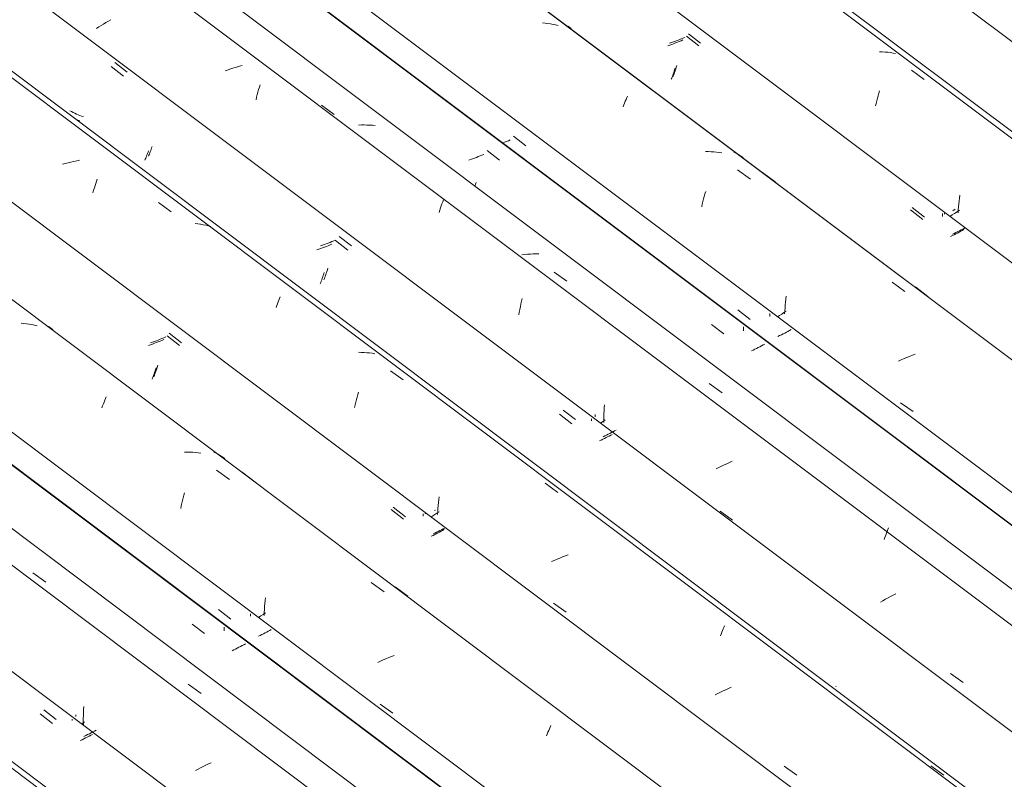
# Model space of a CAD drawing. Header units: metres. Extents: x 6.5 to 21.8, y 0.9 to 11.2.
# Tile 77 of 112: x 14.709 to 15.45, y 7.471 to 8.042. Entities that reach past the tile are written whole.
import ezdxf

# ---------------------------------------------------------------- set-up
doc = ezdxf.new("R2010")
doc.units = ezdxf.units.M
doc.layers.add('A-GLAZ-CWMG', color=7, linetype='Continuous', lineweight=5)

# ---------------------------------------------------------------- blocks, each defined once
blk = doc.blocks.new('FP_72-ISO_02')
at = {"layer": 'A-GLAZ-CWMG'}
blk.add_line((17.5743, 5.32967), (13.32806, 8.51671), dxfattribs=at)
blk = doc.blocks.new('FP_73-ISO_02')
at = {"layer": 'A-GLAZ-CWMG', "color": 9, "true_color": 0xc0c0c0}
for p, q in [((14.72737, 7.52333), (14.73664, 7.51614)), ((14.75136, 7.51836), (14.75137, 7.5197)), ((14.76162, 7.50535), (14.76027, 7.50467)), ((14.76295, 7.50603), (14.76162, 7.50535)), ((14.76426, 7.50672), (14.76295, 7.50603)), ((14.76554, 7.50742), (14.76426, 7.50672)), ((14.7668, 7.50811), (14.76554, 7.50742)), ((14.75889, 7.504), (14.75749, 7.50333)), ((14.76027, 7.50467), (14.75889, 7.504))]:
    blk.add_line(p, q, dxfattribs=at)
blk = doc.blocks.new('FP_74-ISO_02')
at = {"layer": 'A-GLAZ-CWMG'}
blk.add_line((17.68687, 5.3928), (13.32806, 8.66433), dxfattribs=at)
blk = doc.blocks.new('FP_75-ISO_02')
at = {"layer": 'A-GLAZ-CWMG', "color": 9, "true_color": 0xc0c0c0}
for p, q in [((14.83892, 7.58785), (14.84818, 7.58066)), ((14.86294, 7.58288), (14.86296, 7.58421)), ((14.86296, 7.58421), (14.86295, 7.58553)), ((14.87663, 7.57166), (14.87541, 7.57102)), ((14.87782, 7.57231), (14.87663, 7.57166)), ((14.87899, 7.57296), (14.87782, 7.57231)), ((14.87035, 7.56847), (14.86904, 7.56785)), ((14.87165, 7.5691), (14.87035, 7.56847)), ((14.87292, 7.56973), (14.87165, 7.5691)), ((14.87418, 7.57037), (14.87292, 7.56973)), ((14.87541, 7.57102), (14.87418, 7.57037))]:
    blk.add_line(p, q, dxfattribs=at)
blk = doc.blocks.new('Rectangular Mullion - Telha Fibrocimento - Ondulada-1908998-ISO_02')
at = {"layer": 'A-GLAZ-CWMG'}
for p, q in [((17.74922, 5.42166), (13.32806, 8.73999)), ((17.74701, 5.42293), (13.32806, 8.73959))]:
    blk.add_line(p, q, dxfattribs=at)
for name in ['FP_72-ISO_02', 'FP_74-ISO_02', 'FP_75-ISO_02', 'FP_73-ISO_02']:
    blk.add_blockref(name, (0, 0), dxfattribs=at)
blk = doc.blocks.new('FP_86-ISO_02')
at = {"layer": 'A-GLAZ-CWMG'}
blk.add_line((17.57131, 5.32678), (13.32806, 8.51158), dxfattribs=at)
blk = doc.blocks.new('FP_87-ISO_02')
at = {"layer": 'A-GLAZ-CWMG', "color": 9, "true_color": 0xc0c0c0}
for p, q in [((14.72462, 7.52022), (14.73388, 7.51303)), ((14.74863, 7.51525), (14.74864, 7.5163)), ((14.76386, 7.50487), (14.76263, 7.5042)), ((14.7561, 7.50086), (14.75473, 7.50021)), ((14.75745, 7.50152), (14.7561, 7.50086)), ((14.75878, 7.50218), (14.75745, 7.50152)), ((14.76009, 7.50285), (14.75878, 7.50218)), ((14.76137, 7.50352), (14.76009, 7.50285)), ((14.76263, 7.5042), (14.76137, 7.50352))]:
    blk.add_line(p, q, dxfattribs=at)
blk = doc.blocks.new('FP_88-ISO_02')
at = {"layer": 'A-GLAZ-CWMG'}
blk.add_line((17.70532, 5.40644), (13.32806, 8.69181), dxfattribs=at)
at = {"layer": 'A-GLAZ-CWMG', "color": 9, "true_color": 0xc0c0c0}
for p, q in [((14.71914, 7.62639), (14.72879, 7.61949)), ((14.83599, 7.5426), (14.84563, 7.53568)), ((14.75709, 7.51907), (14.75715, 7.52132)), ((14.75715, 7.52132), (14.75725, 7.52356)), ((14.75725, 7.52356), (14.75738, 7.52579)), ((14.75684, 7.51352), (14.75567, 7.51266)), ((14.75802, 7.51437), (14.75684, 7.51352)), ((14.75706, 7.51682), (14.75709, 7.51907)), ((14.75706, 7.51458), (14.75706, 7.51682)), ((14.7571, 7.51233), (14.75706, 7.51458)), ((14.85132, 7.48265), (14.8493, 7.4817)), ((14.85335, 7.48357), (14.85132, 7.48265)), ((14.84338, 7.47873), (14.84145, 7.4777)), ((14.84533, 7.47974), (14.84338, 7.47873)), ((14.8473, 7.48074), (14.84533, 7.47974)), ((14.8493, 7.4817), (14.8473, 7.48074))]:
    blk.add_line(p, q, dxfattribs=at)
blk = doc.blocks.new('FP_89-ISO_02')
at = {"layer": 'A-GLAZ-CWMG', "color": 9, "true_color": 0xc0c0c0}
for p, q in [((14.85879, 7.59873), (14.86806, 7.59154)), ((14.88276, 7.59377), (14.88277, 7.59464)), ((14.88277, 7.59464), (14.88277, 7.59552)), ((14.89018, 7.57934), (14.88891, 7.57874)), ((14.89143, 7.57995), (14.89018, 7.57934)), ((14.89266, 7.58057), (14.89143, 7.57995)), ((14.89387, 7.58119), (14.89266, 7.58057)), ((14.89506, 7.58181), (14.89387, 7.58119)), ((14.89623, 7.58244), (14.89506, 7.58181)), ((14.89739, 7.58307), (14.89623, 7.58244)), ((14.89852, 7.5837), (14.89739, 7.58307))]:
    blk.add_line(p, q, dxfattribs=at)
blk = doc.blocks.new('FP_90-ISO_02')
at = {"layer": 'A-GLAZ-CWMG'}
blk.add_line((17.83587, 5.48084), (13.32806, 8.8642), dxfattribs=at)
at = {"layer": 'A-GLAZ-CWMG', "color": 9, "true_color": 0xc0c0c0}
for p, q in [((14.71241, 7.81396), (14.71037, 7.81412)), ((14.71443, 7.81374), (14.71241, 7.81396)), ((14.71644, 7.81347), (14.71443, 7.81374)), ((14.71842, 7.81314), (14.71644, 7.81347)), ((14.72038, 7.81276), (14.71842, 7.81314)), ((14.72231, 7.81232), (14.72038, 7.81276)), ((14.77326, 7.75623), (14.77379, 7.75757)), ((14.77379, 7.75757), (14.77431, 7.75886)), ((14.77107, 7.75042), (14.77162, 7.75194)), ((14.77162, 7.75194), (14.77217, 7.75342)), ((14.77217, 7.75342), (14.77272, 7.75485)), ((14.77272, 7.75485), (14.77326, 7.75623)), ((14.83531, 7.7172), (14.83321, 7.71719)), ((14.83739, 7.71715), (14.83531, 7.7172)), ((14.83945, 7.71705), (14.83739, 7.71715)), ((14.8415, 7.7169), (14.83945, 7.71705)), ((14.84353, 7.71669), (14.8415, 7.7169)), ((14.84553, 7.71642), (14.84353, 7.71669)), ((14.85734, 7.70352), (14.86695, 7.69656)), ((14.83177, 7.68089), (14.83227, 7.68283)), ((14.83227, 7.68283), (14.83278, 7.68473)), ((14.83278, 7.68473), (14.8333, 7.68661)), ((14.83037, 7.6749), (14.83082, 7.67692)), ((14.83082, 7.67692), (14.83129, 7.67892)), ((14.83129, 7.67892), (14.83177, 7.68089)), ((14.97377, 7.61905), (14.98337, 7.61207)), ((14.8935, 7.60104), (14.89369, 7.60326)), ((14.89369, 7.60326), (14.8939, 7.60548)), ((14.8939, 7.60548), (14.89415, 7.60768)), ((14.89061, 7.59394), (14.88888, 7.59273)), ((14.89239, 7.59515), (14.89061, 7.59394)), ((14.89421, 7.59636), (14.89239, 7.59515)), ((14.89314, 7.59433), (14.89323, 7.59657)), ((14.89323, 7.59657), (14.89335, 7.59881)), ((14.89335, 7.59881), (14.8935, 7.60104)), ((14.99108, 7.56425), (14.98898, 7.56346)), ((14.98073, 7.55995), (14.97871, 7.55901)), ((14.98277, 7.56087), (14.98073, 7.55995)), ((14.98482, 7.56176), (14.98277, 7.56087)), ((14.98689, 7.56262), (14.98482, 7.56176)), ((14.98898, 7.56346), (14.98689, 7.56262)), ((14.98042, 7.52761), (14.98996, 7.52088)), ((15.10563, 7.50371), (15.10617, 7.50513)), ((15.10617, 7.50513), (15.10671, 7.5065)), ((15.10671, 7.5065), (15.10724, 7.50782)), ((15.10724, 7.50782), (15.10776, 7.50909)), ((15.10776, 7.50909), (15.10827, 7.51032)), ((15.10827, 7.51032), (15.10877, 7.51149))]:
    blk.add_line(p, q, dxfattribs=at)
blk = doc.blocks.new('FP_91-ISO_02')
at = {"layer": 'A-GLAZ-CWMG', "color": 9, "true_color": 0xc0c0c0}
for p, q in [((14.8162, 7.8013), (14.81482, 7.80072)), ((14.81756, 7.80189), (14.8162, 7.8013)), ((14.82017, 7.80471), (14.82945, 7.79752)), ((14.8077, 7.79802), (14.80624, 7.79753)), ((14.80915, 7.79853), (14.8077, 7.79802)), ((14.81059, 7.79905), (14.80915, 7.79853)), ((14.81201, 7.79959), (14.81059, 7.79905)), ((14.81342, 7.80015), (14.81201, 7.79959)), ((14.81482, 7.80072), (14.81342, 7.80015)), ((14.81103, 7.77832), (14.8114, 7.77947)), ((14.8114, 7.77947), (14.81177, 7.78064)), ((14.80883, 7.77205), (14.80919, 7.77302)), ((14.80919, 7.77302), (14.80955, 7.77402)), ((14.80955, 7.77402), (14.80992, 7.77505)), ((14.80992, 7.77505), (14.81029, 7.77611)), ((14.81029, 7.77611), (14.81066, 7.7772)), ((14.81066, 7.7772), (14.81103, 7.77832)), ((14.98878, 7.67399), (14.99806, 7.6668)), ((15.01278, 7.66902), (15.01279, 7.66992)), ((15.01279, 7.66992), (15.01279, 7.67082)), ((15.02019, 7.6546), (15.01891, 7.654)), ((15.02145, 7.65522), (15.02019, 7.6546)), ((15.02269, 7.65583), (15.02145, 7.65522)), ((15.02391, 7.65646), (15.02269, 7.65583)), ((15.02511, 7.65708), (15.02391, 7.65646)), ((15.02629, 7.65771), (15.02511, 7.65708)), ((15.02744, 7.65834), (15.02629, 7.65771)), ((15.02858, 7.65897), (15.02744, 7.65834))]:
    blk.add_line(p, q, dxfattribs=at)
blk = doc.blocks.new('FP_92-ISO_02')
at = {"layer": 'A-GLAZ-CWMG'}
blk.add_line((17.96533, 5.55544), (13.32806, 9.03596), dxfattribs=at)
at = {"layer": 'A-GLAZ-CWMG', "color": 9, "true_color": 0xc0c0c0}
for p, q in [((14.74562, 7.93494), (14.74347, 7.93438)), ((14.74778, 7.93545), (14.74562, 7.93494)), ((14.74995, 7.93592), (14.74778, 7.93545)), ((14.75211, 7.93635), (14.74995, 7.93592)), ((14.75427, 7.93673), (14.75211, 7.93635)), ((14.74347, 7.93438), (14.74131, 7.93379)), ((14.7665, 7.91937), (14.76706, 7.92103)), ((14.76706, 7.92103), (14.76761, 7.92264)), ((14.76431, 7.91236), (14.76485, 7.91417)), ((14.76485, 7.91417), (14.76539, 7.91594)), ((14.76539, 7.91594), (14.76594, 7.91768)), ((14.76594, 7.91768), (14.7665, 7.91937)), ((14.81357, 7.90494), (14.82317, 7.898)), ((14.84333, 7.88888), (14.84131, 7.8891)), ((14.84534, 7.8886), (14.84333, 7.88888)), ((14.84732, 7.88827), (14.84534, 7.8886)), ((14.84927, 7.88788), (14.84732, 7.88827)), ((14.85121, 7.88744), (14.84927, 7.88788)), ((14.85311, 7.88694), (14.85121, 7.88744)), ((14.90371, 7.8302), (14.90424, 7.83154)), ((14.90424, 7.83154), (14.90476, 7.83283)), ((14.90476, 7.83283), (14.90528, 7.83407)), ((14.90207, 7.82591), (14.90262, 7.82739)), ((14.90262, 7.82739), (14.90317, 7.82882)), ((14.90317, 7.82882), (14.90371, 7.8302)), ((14.96621, 7.79226), (14.96413, 7.79231)), ((14.96827, 7.79216), (14.96621, 7.79226)), ((14.97032, 7.79201), (14.96827, 7.79216)), ((14.97235, 7.7918), (14.97032, 7.79201)), ((14.97436, 7.79154), (14.97235, 7.7918)), ((14.97634, 7.79121), (14.97436, 7.79154)), ((14.9882, 7.77848), (14.9978, 7.77151)), ((14.96266, 7.75673), (14.96317, 7.75864)), ((14.96317, 7.75864), (14.96369, 7.76052)), ((14.96369, 7.76052), (14.96422, 7.76236)), ((14.96122, 7.75082), (14.96169, 7.75282)), ((14.96169, 7.75282), (14.96217, 7.75479)), ((14.96217, 7.75479), (14.96266, 7.75673)), ((15.10452, 7.69388), (15.11411, 7.68688)), ((15.02453, 7.68149), (15.0248, 7.68369)), ((15.0239, 7.67484), (15.02408, 7.67707)), ((15.02408, 7.67707), (15.02429, 7.67929)), ((15.02429, 7.67929), (15.02453, 7.68149)), ((15.02008, 7.66929), (15.01858, 7.66825)), ((15.0216, 7.67033), (15.02008, 7.66929)), ((15.02316, 7.67137), (15.0216, 7.67033)), ((15.02475, 7.6724), (15.02316, 7.67137)), ((15.02364, 7.67037), (15.02376, 7.67261)), ((15.02376, 7.67261), (15.0239, 7.67484)), ((15.11768, 7.63839), (15.11559, 7.63755)), ((15.11977, 7.63919), (15.11768, 7.63839)), ((15.12189, 7.63997), (15.11977, 7.63919)), ((15.11147, 7.63579), (15.10944, 7.63487)), ((15.11352, 7.63669), (15.11147, 7.63579)), ((15.11559, 7.63755), (15.11352, 7.63669)), ((15.11087, 7.60359), (15.12041, 7.59685)), ((15.23902, 7.58538), (15.2395, 7.58651)), ((15.23641, 7.57898), (15.23695, 7.58035)), ((15.23695, 7.58035), (15.23748, 7.58168)), ((15.23748, 7.58168), (15.238, 7.58296)), ((15.238, 7.58296), (15.23852, 7.5842)), ((15.23852, 7.5842), (15.23902, 7.58538)), ((15.23446, 7.53563), (15.2325, 7.53463)), ((15.23645, 7.53661), (15.23446, 7.53563)), ((15.23845, 7.53756), (15.23645, 7.53661)), ((15.24048, 7.53849), (15.23845, 7.53756)), ((15.24253, 7.5394), (15.24048, 7.53849)), ((15.2446, 7.54027), (15.24253, 7.5394)), ((15.28443, 7.48094), (15.29398, 7.4742)), ((15.39486, 7.48127), (15.40443, 7.47423))]:
    blk.add_line(p, q, dxfattribs=at)
blk = doc.blocks.new('FP_93-ISO_02')
at = {"layer": 'A-GLAZ-CWMG', "color": 9, "true_color": 0xc0c0c0}
for p, q in [((14.78076, 8.01028), (14.79004, 8.00309)), ((14.74811, 7.97336), (14.7469, 7.97404)), ((14.74934, 7.97272), (14.74811, 7.97336)), ((14.75059, 7.9721), (14.74934, 7.97272)), ((14.75186, 7.97153), (14.75059, 7.9721)), ((14.75315, 7.97098), (14.75186, 7.97153)), ((14.75446, 7.97048), (14.75315, 7.97098)), ((14.75579, 7.97), (14.75446, 7.97048)), ((14.75713, 7.96956), (14.75579, 7.97)), ((14.80675, 7.94143), (14.80708, 7.94228)), ((14.80708, 7.94228), (14.80743, 7.94317)), ((14.80743, 7.94317), (14.80778, 7.94408)), ((14.80778, 7.94408), (14.80814, 7.94503)), ((14.80814, 7.94503), (14.8085, 7.94601)), ((14.8085, 7.94601), (14.80887, 7.94702)), ((14.80609, 7.93983), (14.80642, 7.94062)), ((14.80642, 7.94062), (14.80675, 7.94143)), ((14.94413, 7.87554), (14.94273, 7.87497)), ((14.94552, 7.87612), (14.94413, 7.87554)), ((14.94689, 7.87671), (14.94552, 7.87612)), ((14.9495, 7.87952), (14.95878, 7.87233)), ((14.937, 7.87285), (14.93554, 7.87236)), ((14.93845, 7.87336), (14.937, 7.87285)), ((14.93989, 7.87388), (14.93845, 7.87336)), ((14.94132, 7.87442), (14.93989, 7.87388)), ((14.94273, 7.87497), (14.94132, 7.87442)), ((14.93995, 7.85207), (14.94032, 7.85318)), ((14.94032, 7.85318), (14.94069, 7.85433)), ((14.94069, 7.85433), (14.94106, 7.8555)), ((14.93812, 7.84693), (14.93848, 7.8479)), ((14.93848, 7.8479), (14.93884, 7.84889)), ((14.93884, 7.84889), (14.93921, 7.84992)), ((14.93921, 7.84992), (14.93958, 7.85098)), ((14.93958, 7.85098), (14.93995, 7.85207)), ((15.11812, 7.74882), (15.12739, 7.74163)), ((15.14215, 7.74385), (15.14216, 7.74474)), ((15.14216, 7.74474), (15.14217, 7.74563)), ((15.14953, 7.72943), (15.14825, 7.72883)), ((15.15079, 7.73004), (15.14953, 7.72943)), ((15.15203, 7.73066), (15.15079, 7.73004)), ((15.15325, 7.73128), (15.15203, 7.73066)), ((15.15445, 7.7319), (15.15325, 7.73128)), ((15.15564, 7.73253), (15.15445, 7.7319)), ((15.1568, 7.73316), (15.15564, 7.73253)), ((15.15794, 7.73379), (15.1568, 7.73316)), ((15.32343, 7.54097), (15.32341, 7.54107)), ((15.32347, 7.5409), (15.32343, 7.54097))]:
    blk.add_line(p, q, dxfattribs=at)
blk = doc.blocks.new('FP_94-ISO_02')
at = {"layer": 'A-GLAZ-CWMG'}
blk.add_line((18.0779, 5.61856), (13.32806, 9.18358), dxfattribs=at)
blk = doc.blocks.new('FP_95-ISO_02')
at = {"layer": 'A-GLAZ-CWMG', "color": 9, "true_color": 0xc0c0c0}
for p, q in [((15.06104, 7.94402), (15.07032, 7.93683)), ((15.04851, 7.93737), (15.04705, 7.93689)), ((15.04997, 7.93787), (15.04851, 7.93737)), ((15.05141, 7.9384), (15.04997, 7.93787)), ((15.05284, 7.93893), (15.05141, 7.9384)), ((15.05425, 7.93948), (15.05284, 7.93893)), ((15.05566, 7.94005), (15.05425, 7.93948)), ((15.05704, 7.94062), (15.05566, 7.94005)), ((15.05842, 7.94121), (15.05704, 7.94062)), ((15.05218, 7.91887), (15.05255, 7.92004)), ((15.05181, 7.91773), (15.05218, 7.91887)), ((15.22965, 7.81332), (15.23892, 7.80613)), ((15.25373, 7.80835), (15.25375, 7.80991)), ((15.25375, 7.80991), (15.25375, 7.81147)), ((15.26111, 7.79395), (15.25979, 7.79333)), ((15.26241, 7.79458), (15.26111, 7.79395)), ((15.26369, 7.79521), (15.26241, 7.79458)), ((15.26495, 7.79585), (15.26369, 7.79521)), ((15.2662, 7.79649), (15.26495, 7.79585)), ((15.26742, 7.79714), (15.2662, 7.79649)), ((15.26861, 7.79779), (15.26742, 7.79714)), ((15.26979, 7.79844), (15.26861, 7.79779))]:
    blk.add_line(p, q, dxfattribs=at)
blk = doc.blocks.new('Rectangular Mullion - Telha Fibrocimento - Ondulada-V79-ISO_02')
at = {"layer": 'A-GLAZ-CWMG'}
for p, q in [((18.14025, 5.64742), (13.35635, 9.23801)), ((18.13804, 5.64869), (13.35635, 9.23762)), ((17.89657, 5.50837), (13.32806, 8.93728)), ((17.76652, 5.4331), (13.32806, 8.76441)), ((17.63203, 5.35404), (13.32806, 8.5844))]:
    blk.add_line(p, q, dxfattribs=at)
for name in ['FP_92-ISO_02', 'FP_94-ISO_02', 'FP_95-ISO_02', 'FP_90-ISO_02', 'FP_93-ISO_02', 'FP_88-ISO_02', 'FP_91-ISO_02', 'FP_86-ISO_02', 'FP_89-ISO_02', 'FP_87-ISO_02']:
    blk.add_blockref(name, (0, 0), dxfattribs=at)
blk = doc.blocks.new('FP_103-ISO_02')
at = {"layer": 'A-GLAZ-CWMG'}
blk.add_line((17.83796, 5.47925), (13.32806, 8.86418), dxfattribs=at)
at = {"layer": 'A-GLAZ-CWMG', "color": 9, "true_color": 0xc0c0c0}
for p, q in [((14.73136, 7.81136), (14.72998, 7.81222)), ((14.73272, 7.81045), (14.73136, 7.81136)), ((14.73404, 7.8095), (14.73272, 7.81045)), ((14.85651, 7.71662), (14.85503, 7.71734)), ((14.85796, 7.71585), (14.85651, 7.71662)), ((14.85938, 7.71505), (14.85796, 7.71585)), ((14.86078, 7.71419), (14.85938, 7.71505)), ((14.86214, 7.71329), (14.86078, 7.71419)), ((14.86347, 7.71235), (14.86214, 7.71329)), ((14.87653, 7.70201), (14.88604, 7.69492)), ((14.99171, 7.61598), (15.0012, 7.60887))]:
    blk.add_line(p, q, dxfattribs=at)
blk = doc.blocks.new('FP_104-ISO_02')
at = {"layer": 'A-GLAZ-CWMG', "color": 9, "true_color": 0xc0c0c0}
for p, q in [((14.81345, 7.80154), (14.81202, 7.80101)), ((14.81487, 7.8021), (14.81345, 7.80154)), ((14.81627, 7.80266), (14.81487, 7.8021)), ((14.81766, 7.80324), (14.81627, 7.80266)), ((14.81904, 7.80383), (14.81766, 7.80324)), ((14.82168, 7.80664), (14.83095, 7.79944)), ((14.80911, 7.79998), (14.80765, 7.79949)), ((14.81057, 7.80048), (14.80911, 7.79998)), ((14.81202, 7.80101), (14.81057, 7.80048)), ((14.81184, 7.77864), (14.81227, 7.77991)), ((14.81227, 7.77991), (14.81269, 7.78123)), ((14.81269, 7.78123), (14.81312, 7.78257)), ((14.81013, 7.77391), (14.81055, 7.77503)), ((14.81055, 7.77503), (14.81098, 7.7762)), ((14.81098, 7.7762), (14.81141, 7.7774)), ((14.81141, 7.7774), (14.81184, 7.77864)), ((14.99012, 7.67572), (14.99938, 7.66853)), ((15.01427, 7.67072), (15.01428, 7.67107)), ((15.02155, 7.6563), (15.02025, 7.6557)), ((15.02283, 7.65691), (15.02155, 7.6563)), ((15.0241, 7.65753), (15.02283, 7.65691)), ((15.02534, 7.65815), (15.0241, 7.65753)), ((15.02657, 7.65878), (15.02534, 7.65815)), ((15.02778, 7.65942), (15.02657, 7.65878)), ((15.02897, 7.66005), (15.02778, 7.65942))]:
    blk.add_line(p, q, dxfattribs=at)
blk = doc.blocks.new('FP_105-ISO_02')
at = {"layer": 'A-GLAZ-CWMG'}
blk.add_line((17.96234, 5.55254), (13.32806, 9.03083), dxfattribs=at)
at = {"layer": 'A-GLAZ-CWMG', "color": 9, "true_color": 0xc0c0c0}
blk.add_line((15.02197, 7.67355), (15.02144, 7.67322), dxfattribs=at)
blk = doc.blocks.new('FP_106-ISO_02')
at = {"layer": 'A-GLAZ-CWMG', "color": 9, "true_color": 0xc0c0c0}
for p, q in [((14.77806, 8.00723), (14.78734, 8.00003)), ((14.75301, 7.96684), (14.75203, 7.96719)), ((14.75436, 7.96641), (14.75301, 7.96684)), ((14.80539, 7.94195), (14.80576, 7.94293)), ((14.80576, 7.94293), (14.80613, 7.94394)), ((14.80334, 7.93673), (14.80366, 7.93751)), ((14.80366, 7.93751), (14.80399, 7.93834)), ((14.80399, 7.93834), (14.80433, 7.93919)), ((14.80433, 7.93919), (14.80468, 7.94008)), ((14.80468, 7.94008), (14.80504, 7.941)), ((14.80504, 7.941), (14.80539, 7.94195)), ((14.94677, 7.87644), (14.95604, 7.86924)), ((14.93425, 7.86977), (14.93279, 7.86928)), ((14.9357, 7.87027), (14.93425, 7.86977)), ((14.93714, 7.8708), (14.9357, 7.87027)), ((14.93857, 7.87133), (14.93714, 7.8708)), ((14.93999, 7.87189), (14.93857, 7.87133)), ((14.94139, 7.87245), (14.93999, 7.87189)), ((14.94277, 7.87303), (14.94139, 7.87245)), ((14.94414, 7.87362), (14.94277, 7.87303)), ((14.93571, 7.8448), (14.93607, 7.8458)), ((14.93607, 7.8458), (14.93644, 7.84683)), ((14.93644, 7.84683), (14.93681, 7.84789)), ((14.93681, 7.84789), (14.93718, 7.84898)), ((14.93718, 7.84898), (14.93756, 7.85009)), ((14.93756, 7.85009), (14.93793, 7.85124)), ((14.93793, 7.85124), (14.9383, 7.85241)), ((14.93534, 7.84383), (14.93571, 7.8448)), ((15.11535, 7.74569), (15.12462, 7.73851)), ((15.13941, 7.74072), (15.13944, 7.74224)), ((15.14919, 7.72749), (15.14798, 7.72689)), ((15.15039, 7.72809), (15.14919, 7.72749)), ((15.15158, 7.7287), (15.15039, 7.72809)), ((15.15274, 7.72932), (15.15158, 7.7287)), ((15.15388, 7.72993), (15.15274, 7.72932)), ((15.15501, 7.73055), (15.15388, 7.72993)), ((15.14674, 7.72629), (15.14549, 7.7257)), ((15.14798, 7.72689), (15.14674, 7.72629))]:
    blk.add_line(p, q, dxfattribs=at)
blk = doc.blocks.new('FP_107-ISO_02')
at = {"layer": 'A-GLAZ-CWMG'}
blk.add_line((18.09635, 5.6322), (13.34683, 9.19697), dxfattribs=at)
at = {"layer": 'A-GLAZ-CWMG', "color": 9, "true_color": 0xc0c0c0}
for p, q in [((14.77223, 8.03926), (14.77043, 8.03816)), ((14.77405, 8.04034), (14.77223, 8.03926)), ((14.7759, 8.04142), (14.77405, 8.04034)), ((14.77777, 8.04248), (14.7759, 8.04142)), ((14.76867, 8.03705), (14.76695, 8.03594)), ((14.77043, 8.03816), (14.76867, 8.03705)), ((14.86597, 8.00475), (14.86386, 8.00398)), ((14.8681, 8.0055), (14.86597, 8.00475)), ((14.87023, 8.00621), (14.8681, 8.0055)), ((14.87237, 8.00688), (14.87023, 8.00621)), ((14.87451, 8.00751), (14.87237, 8.00688)), ((14.87666, 8.00811), (14.87451, 8.00751)), ((14.88798, 7.9862), (14.88849, 7.9881)), ((14.88849, 7.9881), (14.88901, 7.98997)), ((14.88901, 7.98997), (14.88953, 7.99181)), ((14.88953, 7.99181), (14.89007, 7.99362)), ((14.88701, 7.9823), (14.88749, 7.98426)), ((14.88749, 7.98426), (14.88798, 7.9862)), ((14.93622, 7.97812), (14.94586, 7.97123)), ((14.96634, 7.9633), (14.96423, 7.96324)), ((14.96844, 7.96332), (14.96634, 7.9633)), ((14.97052, 7.96328), (14.96844, 7.96332)), ((14.97258, 7.96319), (14.97052, 7.96328)), ((14.97463, 7.96305), (14.97258, 7.96319)), ((14.97667, 7.96286), (14.97463, 7.96305)), ((15.02695, 7.90403), (15.0275, 7.90555)), ((15.0275, 7.90555), (15.02805, 7.90703)), ((15.02474, 7.89753), (15.02529, 7.89921)), ((15.02529, 7.89921), (15.02585, 7.90086)), ((15.02585, 7.90086), (15.0264, 7.90246)), ((15.0264, 7.90246), (15.02695, 7.90403)), ((15.08921, 7.86593), (15.08708, 7.86572)), ((15.09135, 7.8661), (15.08921, 7.86593)), ((15.09347, 7.86621), (15.09135, 7.8661)), ((15.09558, 7.86628), (15.09347, 7.86621)), ((15.09767, 7.86629), (15.09558, 7.86628)), ((15.09975, 7.86626), (15.09767, 7.86629)), ((15.11137, 7.85268), (15.121, 7.84576)), ((15.0868, 7.83069), (15.08727, 7.83268)), ((15.08508, 7.8225), (15.08548, 7.82459)), ((15.08548, 7.82459), (15.0859, 7.82665)), ((15.0859, 7.82665), (15.08634, 7.82868)), ((15.08634, 7.82868), (15.0868, 7.83069)), ((15.08469, 7.8204), (15.08508, 7.8225)), ((15.22807, 7.76873), (15.2377, 7.7618)), ((15.14891, 7.74837), (15.14903, 7.75061)), ((15.14903, 7.75061), (15.14918, 7.75284)), ((15.14873, 7.74164), (15.14876, 7.74388)), ((15.14876, 7.74388), (15.14882, 7.74613)), ((15.14882, 7.74613), (15.14891, 7.74837)), ((15.14729, 7.73972), (15.14612, 7.73886)), ((15.14848, 7.74057), (15.14729, 7.73972)), ((15.1497, 7.74143), (15.14848, 7.74057)), ((15.14874, 7.73939), (15.14873, 7.74164)), ((15.23527, 7.7056), (15.23333, 7.70458)), ((15.23724, 7.70659), (15.23527, 7.7056)), ((15.23923, 7.70757), (15.23724, 7.70659)), ((15.24124, 7.70852), (15.23923, 7.70757)), ((15.24328, 7.70944), (15.24124, 7.70852)), ((15.24533, 7.71034), (15.24328, 7.70944)), ((15.23614, 7.67281), (15.24566, 7.66608)), ((15.35972, 7.65151), (15.36028, 7.65309)), ((15.36028, 7.65309), (15.36083, 7.65463)), ((15.36083, 7.65463), (15.36138, 7.65612)), ((15.36138, 7.65612), (15.36192, 7.65757)), ((15.36192, 7.65757), (15.36246, 7.65898)), ((15.36246, 7.65898), (15.363, 7.66035)), ((15.36648, 7.60955), (15.36451, 7.60855)), ((15.36847, 7.61052), (15.36648, 7.60955)), ((15.35875, 7.60545), (15.35688, 7.60439)), ((15.36065, 7.6065), (15.35875, 7.60545)), ((15.36257, 7.60754), (15.36065, 7.6065)), ((15.36451, 7.60855), (15.36257, 7.60754)), ((15.40951, 7.55058), (15.41906, 7.54386))]:
    blk.add_line(p, q, dxfattribs=at)
blk = doc.blocks.new('FP_108-ISO_02')
at = {"layer": 'A-GLAZ-CWMG', "color": 9, "true_color": 0xc0c0c0}
for p, q in [((15.07411, 7.95031), (15.07273, 7.94977)), ((15.07551, 7.95087), (15.07411, 7.95031)), ((15.07689, 7.95145), (15.07551, 7.95087)), ((15.07826, 7.95204), (15.07689, 7.95145)), ((15.08087, 7.95486), (15.09015, 7.94767)), ((15.24954, 7.82422), (15.25881, 7.81704)), ((15.27356, 7.81926), (15.27357, 7.82035)), ((15.27357, 7.82035), (15.27357, 7.82145)), ((15.28845, 7.80871), (15.28726, 7.80806)), ((15.28961, 7.80936), (15.28845, 7.80871)), ((15.28099, 7.80487), (15.27968, 7.80425)), ((15.28229, 7.80549), (15.28099, 7.80487)), ((15.28356, 7.80613), (15.28229, 7.80549)), ((15.28481, 7.80677), (15.28356, 7.80613)), ((15.28605, 7.80741), (15.28481, 7.80677)), ((15.28726, 7.80806), (15.28605, 7.80741))]:
    blk.add_line(p, q, dxfattribs=at)
blk = doc.blocks.new('FP_109-ISO_02')
at = {"layer": 'A-GLAZ-CWMG'}
blk.add_line((18.2269, 5.7066), (11.83819, 10.50168), dxfattribs=at)
at = {"layer": 'A-GLAZ-CWMG', "color": 9, "true_color": 0xc0c0c0}
for p, q in [((15.10457, 8.03997), (15.10254, 8.04018)), ((15.10658, 8.03971), (15.10457, 8.03997)), ((15.10856, 8.03939), (15.10658, 8.03971)), ((15.11052, 8.03901), (15.10856, 8.03939)), ((15.11246, 8.03858), (15.11052, 8.03901)), ((15.11437, 8.0381), (15.11246, 8.03858)), ((15.1638, 7.97838), (15.16435, 7.97982)), ((15.16435, 7.97982), (15.16489, 7.98121)), ((15.16489, 7.98121), (15.16542, 7.98255)), ((15.16542, 7.98255), (15.16595, 7.98385)), ((15.16595, 7.98385), (15.16647, 7.9851)), ((15.16324, 7.97689), (15.1638, 7.97838)), ((15.22738, 7.94331), (15.2253, 7.94335)), ((15.22945, 7.94322), (15.22738, 7.94331)), ((15.23151, 7.94308), (15.22945, 7.94322)), ((15.23354, 7.94288), (15.23151, 7.94308)), ((15.23555, 7.94263), (15.23354, 7.94288)), ((15.23754, 7.94232), (15.23555, 7.94263)), ((15.24938, 7.92955), (15.25898, 7.92258)), ((15.22484, 7.91143), (15.22537, 7.91328)), ((15.22284, 7.90371), (15.22332, 7.90569)), ((15.22332, 7.90569), (15.22381, 7.90763)), ((15.22381, 7.90763), (15.22432, 7.90955)), ((15.22432, 7.90955), (15.22484, 7.91143)), ((15.22237, 7.90171), (15.22284, 7.90371)), ((15.36567, 7.84496), (15.37526, 7.83797)), ((15.28544, 7.83013), (15.28567, 7.83234)), ((15.28567, 7.83234), (15.28594, 7.83453)), ((15.28479, 7.82121), (15.2849, 7.82346)), ((15.2849, 7.82346), (15.28505, 7.82569)), ((15.28505, 7.82569), (15.28523, 7.82792)), ((15.28523, 7.82792), (15.28544, 7.83013)), ((15.28097, 7.81997), (15.2794, 7.81887)), ((15.28258, 7.82106), (15.28097, 7.81997)), ((15.28422, 7.82216), (15.28258, 7.82106)), ((15.28589, 7.82325), (15.28422, 7.82216)), ((15.37257, 7.78662), (15.37054, 7.78569)), ((15.37462, 7.78752), (15.37257, 7.78662)), ((15.37669, 7.78839), (15.37462, 7.78752)), ((15.37877, 7.78923), (15.37669, 7.78839)), ((15.38087, 7.79004), (15.37877, 7.78923)), ((15.38298, 7.79081), (15.38087, 7.79004)), ((15.372, 7.7544), (15.38153, 7.74765))]:
    blk.add_line(p, q, dxfattribs=at)
blk = doc.blocks.new('FP_110-ISO_02')
at = {"layer": 'A-GLAZ-CWMG', "color": 9, "true_color": 0xc0c0c0}
for p, q in [((15.19979, 8.02393), (15.19833, 8.02343)), ((15.20123, 8.02445), (15.19979, 8.02393)), ((15.20266, 8.02499), (15.20123, 8.02445)), ((15.20407, 8.02554), (15.20266, 8.02499)), ((15.20547, 8.0261), (15.20407, 8.02554)), ((15.20686, 8.02668), (15.20547, 8.0261)), ((15.20823, 8.02727), (15.20686, 8.02668)), ((15.21086, 8.03008), (15.22014, 8.02289)), ((15.19833, 8.02343), (15.19687, 8.02295)), ((15.20054, 8.0006), (15.20091, 8.00165)), ((15.20091, 8.00165), (15.20128, 8.00273)), ((15.20128, 8.00273), (15.20165, 8.00384)), ((15.20165, 8.00384), (15.20202, 8.00497)), ((15.20202, 8.00497), (15.20239, 8.00614)), ((15.19946, 7.99764), (15.19981, 7.99859)), ((15.19981, 7.99859), (15.20018, 7.99958)), ((15.20018, 7.99958), (15.20054, 8.0006)), ((15.37953, 7.89947), (15.3888, 7.89228)), ((15.40358, 7.8945), (15.4036, 7.89563)), ((15.4036, 7.89563), (15.4036, 7.89675)), ((15.41728, 7.88331), (15.41606, 7.88266)), ((15.41847, 7.88395), (15.41728, 7.88331)), ((15.41964, 7.88461), (15.41847, 7.88395)), ((15.41099, 7.88011), (15.40968, 7.87949)), ((15.41229, 7.88074), (15.41099, 7.88011)), ((15.41357, 7.88138), (15.41229, 7.88074)), ((15.41483, 7.88201), (15.41357, 7.88138)), ((15.41606, 7.88266), (15.41483, 7.88201))]:
    blk.add_line(p, q, dxfattribs=at)
blk = doc.blocks.new('FP_111-ISO_02')
at = {"layer": 'A-GLAZ-CWMG'}
blk.add_line((18.35636, 5.7812), (11.96765, 10.57628), dxfattribs=at)
at = {"layer": 'A-GLAZ-CWMG', "color": 9, "true_color": 0xc0c0c0}
for p, q in [((15.35824, 8.01833), (15.35617, 8.01842)), ((15.3603, 8.01819), (15.35824, 8.01833)), ((15.36233, 8.01799), (15.3603, 8.01819)), ((15.36435, 8.01774), (15.36233, 8.01799)), ((15.36634, 8.01744), (15.36435, 8.01774)), ((15.36831, 8.01707), (15.36634, 8.01744)), ((15.3802, 8.00446), (15.38979, 7.99748)), ((15.3552, 7.98531), (15.35573, 7.98717)), ((15.35573, 7.98717), (15.35627, 7.98898)), ((15.3532, 7.97758), (15.35368, 7.97956)), ((15.35368, 7.97956), (15.35417, 7.98151)), ((15.35417, 7.98151), (15.35468, 7.98343)), ((15.35468, 7.98343), (15.3552, 7.98531)), ((15.4158, 7.90391), (15.41604, 7.90612)), ((15.41604, 7.90612), (15.4163, 7.90832)), ((15.4163, 7.90832), (15.41658, 7.9105)), ((15.41454, 7.89804), (15.41269, 7.89683)), ((15.41643, 7.89925), (15.41454, 7.89804)), ((15.41529, 7.89722), (15.41543, 7.89946)), ((15.41543, 7.89946), (15.4156, 7.90169)), ((15.4156, 7.90169), (15.4158, 7.90391)), ((15.41088, 7.89561), (15.40912, 7.89438)), ((15.41269, 7.89683), (15.41088, 7.89561))]:
    blk.add_line(p, q, dxfattribs=at)
blk = doc.blocks.new('Rectangular Mullion - Telha Fibrocimento - Ondulada-V99-ISO_02')
at = {"layer": 'A-GLAZ-CWMG'}
for p, q in [((18.2876, 5.73413), (11.97917, 10.46895)), ((18.15755, 5.65886), (11.84899, 10.39379)), ((18.02306, 5.5798), (13.32806, 9.10365))]:
    blk.add_line(p, q, dxfattribs=at)
for name in ['FP_111-ISO_02', 'FP_109-ISO_02', 'FP_107-ISO_02', 'FP_110-ISO_02', 'FP_105-ISO_02', 'FP_108-ISO_02', 'FP_106-ISO_02', 'FP_103-ISO_02', 'FP_104-ISO_02']:
    blk.add_blockref(name, (0, 0), dxfattribs=at)
blk = doc.blocks.new('FP_122-ISO_02')
at = {"layer": 'A-GLAZ-CWMG'}
blk.add_line((18.22899, 5.70501), (11.92437, 10.43698), dxfattribs=at)
at = {"layer": 'A-GLAZ-CWMG', "color": 9, "true_color": 0xc0c0c0}
for p, q in [((15.12292, 8.0368), (15.12156, 8.03769)), ((15.12426, 8.03586), (15.12292, 8.0368)), ((15.24807, 7.94218), (15.2466, 7.94293)), ((15.2495, 7.94139), (15.24807, 7.94218)), ((15.25091, 7.94056), (15.2495, 7.94139)), ((15.25228, 7.93968), (15.25091, 7.94056)), ((15.25362, 7.93876), (15.25228, 7.93968)), ((15.26806, 7.92754), (15.27755, 7.92045)), ((15.38314, 7.84149), (15.39263, 7.83438))]:
    blk.add_line(p, q, dxfattribs=at)
blk = doc.blocks.new('FP_123-ISO_02')
at = {"layer": 'A-GLAZ-CWMG', "color": 9, "true_color": 0xc0c0c0}
for p, q in [((15.21231, 8.03194), (15.22158, 8.02474)), ((15.19967, 8.02533), (15.1982, 8.02484)), ((15.20113, 8.02582), (15.19967, 8.02533)), ((15.20258, 8.02634), (15.20113, 8.02582)), ((15.20402, 8.02687), (15.20258, 8.02634)), ((15.20545, 8.02742), (15.20402, 8.02687)), ((15.20686, 8.02798), (15.20545, 8.02742)), ((15.20826, 8.02855), (15.20686, 8.02798)), ((15.20964, 8.02914), (15.20826, 8.02855)), ((15.2011, 8.00057), (15.20153, 8.00171)), ((15.20153, 8.00171), (15.20195, 8.0029)), ((15.20195, 8.0029), (15.20238, 8.00413)), ((15.20238, 8.00413), (15.20281, 8.00539)), ((15.20281, 8.00539), (15.20324, 8.00669)), ((15.20324, 8.00669), (15.20366, 8.00802)), ((15.20069, 7.99946), (15.2011, 8.00057)), ((15.3808, 7.90114), (15.39007, 7.89395)), ((15.40502, 7.89614), (15.40504, 7.89704)), ((15.41502, 7.88305), (15.41368, 7.8824)), ((15.41633, 7.88371), (15.41502, 7.88305)), ((15.41762, 7.88437), (15.41633, 7.88371)), ((15.41889, 7.88503), (15.41762, 7.88437)), ((15.42014, 7.8857), (15.41889, 7.88503)), ((15.41233, 7.88176), (15.41096, 7.88113)), ((15.41368, 7.8824), (15.41233, 7.88176))]:
    blk.add_line(p, q, dxfattribs=at)
blk = doc.blocks.new('FP_124-ISO_02')
at = {"layer": 'A-GLAZ-CWMG'}
blk.add_line((18.35337, 5.77831), (11.96466, 10.57339), dxfattribs=at)
at = {"layer": 'A-GLAZ-CWMG', "color": 9, "true_color": 0xc0c0c0}
blk.add_line((15.41302, 7.8999), (15.41129, 7.8988), dxfattribs=at)
blk = doc.blocks.new('Rectangular Mullion - Telha Fibrocimento - Ondulada-V118-ISO_02')
at = {"layer": 'A-GLAZ-CWMG'}
blk.add_line((18.41409, 5.80556), (12.10446, 10.54128), dxfattribs=at)
for name in ['FP_124-ISO_02', 'FP_122-ISO_02', 'FP_123-ISO_02']:
    blk.add_blockref(name, (0, 0), dxfattribs=at)

msp = doc.modelspace()

# ---------------------------------------------------------------- block references
at = {"layer": 'A-GLAZ-CWMG'}
for name in ['Rectangular Mullion - Telha Fibrocimento - Ondulada-V118-ISO_02', 'Rectangular Mullion - Telha Fibrocimento - Ondulada-V99-ISO_02', 'Rectangular Mullion - Telha Fibrocimento - Ondulada-V79-ISO_02', 'Rectangular Mullion - Telha Fibrocimento - Ondulada-1908998-ISO_02']:
    msp.add_blockref(name, (0, 0), dxfattribs=at)

doc.saveas('drawing.dxf')
